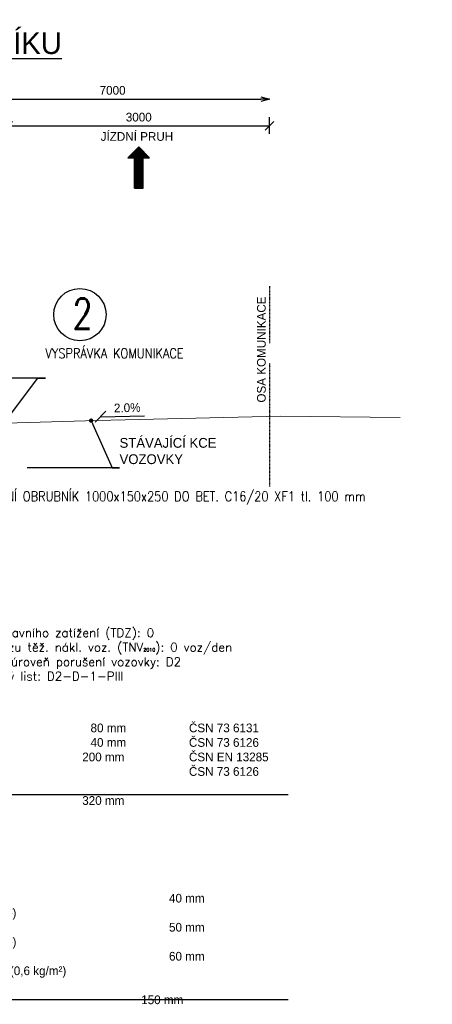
# Model space of a CAD drawing. Extents: x -824597 to -633530, y -1130799 to -1119490.
# Tile 7 of 10: x -727367 to -722635, y -1130799 to -1119490. Entities that reach past the tile are written whole.
import ezdxf
from ezdxf import colors
from ezdxf.entities.mleader import LeaderData, LeaderLine
from ezdxf.enums import TextEntityAlignment as Align
from ezdxf.math import Vec2, Vec3

# ---------------------------------------------------------------- set-up
doc = ezdxf.new("R2010")
doc.units = 0
doc.header["$LTSCALE"] = 250
doc.header["$MEASUREMENT"] = 0
doc.linetypes.add('DASHDOT', pattern=[1, 0.5, -0.25, 0, -0.25])
doc.layers.get('0').update_dxf_attribs({"linetype": 'CONTINUOUS'})
doc.layers.get('DEFPOINTS').update_dxf_attribs({"color": 249, "linetype": 'CONTINUOUS'})
for name, color, linetype in [('_PIS_Osy', 1, 'DASHDOT'), ('_PIS_Popis', 130, 'CONTINUOUS'), ('_PIS_Stáv. terén', 9, 'CONTINUOUS')]:
    doc.layers.add(name, color=color, linetype=linetype)
doc.styles.add('ROMANS', font='wromans.shx', dxfattribs={"height": 100})
doc.styles.add('WROMANS', font='wromans.shx', dxfattribs={"height": 100})
doc.dimstyles.get("Standard").update_dxf_attribs({"dimscale": 50, "dimtxt": 100, "dimasz": 2, "dimexe": 2, "dimexo": 0, "dimgap": 2, "dimtad": 0, "dimdec": 0, "dimzin": 0, "dimdsep": 46, "dimtxsty": 'ROMANS', "dimblk1": 'OBLIQUE', "dimblk2": 'OBLIQUE', "dimsah": 1, "dimcen": 3, "dimadec": 0, "dimazin": 0, "dimtfac": 0.6666666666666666, "dimtdec": 0, "dimtix": 1, "dimtmove": 2, "dimatfit": 3, "dimldrblk": 'OBLIQUE', "dimfxl": 1, "dimtvp": 1, "dimtolj": 1, "dimtzin": 0, "dimarcsym": 0})

# ---------------------------------------------------------------- blocks, each defined once
blk = doc.blocks.new('_Oblique')
at = {"color": 0, "linetype": 'ByBlock', "lineweight": -2}
blk.add_line((-0.5, -0.5), (0.5, 0.5), dxfattribs=at)
blk = doc.blocks.new('*D5524')
at = {"layer": '_PIS_Popis', "color": 0, "lineweight": -2, "transparency": 16777216}
for p, q in [((-727501.3772911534, -1120799.789599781), (-727501.3772911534, -1120609.789599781)), ((-724501.3772898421, -1120799.789599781), (-724501.3772898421, -1120609.789599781)), ((-727501.3772911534, -1120709.789599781), (-724501.3772898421, -1120709.789599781))]:
    blk.add_line(p, q, dxfattribs=at)
at = {"layer": 'DEFPOINTS', "color": 0, "transparency": 16777216}
for p in [(-724501.3772898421, -1120709.789599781), (-724501.3772898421, -1124045.837930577), (-727501.3772911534, -1124129.749556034)]:
    blk.add_point(p, dxfattribs=at)
at = {"layer": '_PIS_Popis', "color": 0, "lineweight": -2, "transparency": 16777216, "xscale": 100, "yscale": 100, "zscale": 100, "rotation": 180}
blk.add_blockref('_Oblique', (-727501.3772911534, -1120709.789599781), dxfattribs=at)
at = {"layer": '_PIS_Popis', "color": 0, "lineweight": -2, "transparency": 16777216, "xscale": 100, "yscale": 100, "zscale": 100}
blk.add_blockref('_Oblique', (-724501.3772898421, -1120709.789599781), dxfattribs=at)
at = {"layer": '_PIS_Popis', "color": 0, "transparency": 16777216, "insert": (-726001.3772904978, -1120609.789599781), "char_height": 100, "attachment_point": 5, "style": 'ROMANS'}
blk.add_mtext('\\A1;3000', dxfattribs=at)
blk = doc.blocks.new('*X0')
at = {"color": 0}
for p, q in [((650.5867540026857, 1083.689657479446), (659.0713475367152, 1092.174251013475)), ((650.5867540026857, 1085.457424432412), (657.3035805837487, 1092.174251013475)), ((650.5867540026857, 1087.225191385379), (655.5358136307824, 1092.174251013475)), ((650.5867540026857, 1088.992958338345), (653.7680466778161, 1092.174251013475)), ((650.5867540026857, 1090.760725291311), (652.0002797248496, 1092.174251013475)), ((650.5867540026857, 1081.92189052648), (660.5867540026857, 1091.92189052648)), ((660.5867540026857, 1080.663694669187), (650.5867540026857, 1090.663694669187)), ((650.5867540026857, 1080.154123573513), (660.5867540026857, 1090.154123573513)), ((660.5867540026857, 1078.895927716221), (650.5867540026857, 1088.895927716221)), ((650.5867540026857, 1078.386356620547), (660.5867540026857, 1088.386356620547)), ((660.5867540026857, 1077.128160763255), (650.5867540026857, 1087.128160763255)), ((650.5867540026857, 1076.618589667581), (660.5867540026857, 1086.618589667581)), ((660.5867540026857, 1082.431461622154), (650.8439646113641, 1092.174251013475)), ((660.5867540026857, 1084.19922857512), (652.6117315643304, 1092.174251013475)), ((660.5867540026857, 1085.966995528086), (654.3794985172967, 1092.174251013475)), ((660.5867540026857, 1087.734762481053), (656.1472654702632, 1092.174251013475)), ((660.5867540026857, 1089.502529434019), (657.9150324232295, 1092.174251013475)), ((660.5867540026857, 1091.270296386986), (659.6827993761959, 1092.174251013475)), ((660.5867540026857, 1075.360393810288), (650.5867540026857, 1085.360393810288)), ((650.5867540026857, 1074.850822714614), (660.5867540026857, 1084.850822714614)), ((660.5867540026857, 1073.592626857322), (650.5867540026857, 1083.592626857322)), ((650.5867540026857, 1073.083055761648), (660.5867540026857, 1083.083055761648)), ((660.5867540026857, 1071.824859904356), (650.5867540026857, 1081.824859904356)), ((650.5867540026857, 1071.315288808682), (660.5867540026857, 1081.315288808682)), ((660.5867540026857, 1070.057092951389), (650.5867540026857, 1080.057092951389)), ((650.5867540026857, 1069.547521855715), (660.5867540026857, 1079.547521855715)), ((660.5867540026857, 1068.289325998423), (650.5867540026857, 1078.289325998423)), ((650.5867540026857, 1067.779754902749), (660.5867540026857, 1077.779754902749)), ((660.5867540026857, 1066.521559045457), (650.5867540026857, 1076.521559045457)), ((650.5867540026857, 1066.011987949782), (660.5867540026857, 1076.011987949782)), ((660.5867540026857, 1064.75379209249), (650.5867540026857, 1074.75379209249)), ((646.8373029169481, 1053.423702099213), (660.5867540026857, 1067.17315318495)), ((647.7211863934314, 1052.53981862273), (660.5867540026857, 1065.405386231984)), ((648.6050698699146, 1051.655935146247), (660.5867540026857, 1063.637619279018)), ((650.5867540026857, 1064.244220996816), (660.5867540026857, 1074.244220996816)), ((660.5867540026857, 1062.986025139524), (650.5867540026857, 1072.986025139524)), ((650.5867540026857, 1062.47645404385), (660.5867540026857, 1072.47645404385)), ((660.5867540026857, 1061.218258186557), (650.5867540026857, 1071.218258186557)), ((650.5867540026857, 1060.708687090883), (660.5867540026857, 1070.708687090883)), ((660.5867540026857, 1059.450491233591), (650.5867540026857, 1069.450491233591)), ((650.5867540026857, 1058.940920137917), (660.5867540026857, 1068.940920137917)), ((660.5867540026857, 1057.682724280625), (650.5867540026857, 1067.682724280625)), ((663.7071071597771, 1052.794604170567), (650.5867540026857, 1065.914957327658)), ((662.8232236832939, 1051.910720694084), (650.5867540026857, 1064.147190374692)), ((643.3017690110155, 1056.959236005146), (643.5167840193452, 1057.174251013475)), ((655.7521558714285, 1044.839652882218), (643.4175577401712, 1057.174251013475)), ((644.1856524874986, 1056.075352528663), (645.2845509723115, 1057.174251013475)), ((645.0695359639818, 1055.191469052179), (647.052317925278, 1057.174251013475)), ((656.6360393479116, 1045.723536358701), (645.1853246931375, 1057.174251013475)), ((645.953419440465, 1054.307585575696), (648.8200848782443, 1057.174251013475)), ((657.5199228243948, 1046.607419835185), (646.953091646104, 1057.174251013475)), ((658.403806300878, 1047.491303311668), (648.7208585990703, 1057.174251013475)), ((649.4889533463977, 1050.772051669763), (660.5867540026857, 1061.869852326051)), ((650.3728368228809, 1049.88816819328), (660.5867540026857, 1060.102085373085)), ((659.2876897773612, 1048.375186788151), (650.4886255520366, 1057.174251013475)), ((661.9393402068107, 1051.026837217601), (650.5867540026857, 1062.379423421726)), ((661.0554567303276, 1050.142953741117), (650.5867540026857, 1060.611656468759)), ((660.1715732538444, 1049.259070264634), (650.5867540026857, 1058.843889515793)), ((651.2567202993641, 1049.004284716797), (660.5867540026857, 1058.334318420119)), ((652.1406037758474, 1048.120401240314), (661.1944535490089, 1057.174251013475)), ((653.0244872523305, 1047.236517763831), (662.9622205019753, 1057.174251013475)), ((653.9083707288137, 1046.352634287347), (664.7299874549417, 1057.174251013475)), ((654.7922542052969, 1045.468750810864), (666.497754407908, 1057.174251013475)), ((664.5909906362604, 1053.67848764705), (661.0952272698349, 1057.174251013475)), ((665.4748741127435, 1054.562371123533), (662.8629942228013, 1057.174251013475)), ((666.3587575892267, 1055.446254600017), (664.6307611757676, 1057.174251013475)), ((667.2426410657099, 1056.3301380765), (666.398528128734, 1057.174251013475))]:
    blk.add_line(p, q, dxfattribs=at)
blk = doc.blocks.new('_Open30')
at = {"color": 0, "linetype": 'ByBlock', "lineweight": -2}
for p, q in [((-1, 0.26794919), (0, 0)), ((0, 0), (-1, -0.26794919)), ((0, 0), (-1, 0))]:
    blk.add_line(p, q, dxfattribs=at)
blk = doc.blocks.new('*D5525')
at = {"layer": '_PIS_Popis', "color": 0, "lineweight": -2, "transparency": 16777216}
for p, q in [((-728001.3772895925, -1120492.093338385), (-728001.3772895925, -1120302.093338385)), ((-728001.3772895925, -1120402.093338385), (-724601.3772898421, -1120402.093338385))]:
    blk.add_line(p, q, dxfattribs=at)
at = {"layer": 'DEFPOINTS', "color": 0, "transparency": 16777216}
for p in [(-724501.3772898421, -1120402.093338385), (-724501.3772898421, -1124045.837930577), (-728001.3772895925, -1124139.749556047)]:
    blk.add_point(p, dxfattribs=at)
at = {"layer": '_PIS_Popis', "color": 0, "lineweight": -2, "transparency": 16777216, "xscale": 100, "yscale": 100, "zscale": 100, "rotation": 180}
blk.add_blockref('_Oblique', (-728001.3772895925, -1120402.093338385), dxfattribs=at)
at = {"layer": '_PIS_Popis', "color": 0, "lineweight": -2, "transparency": 16777216, "xscale": 100, "yscale": 100, "zscale": 100}
blk.add_blockref('_Open30', (-724501.3772898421, -1120402.093338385), dxfattribs=at)
at = {"layer": '_PIS_Popis', "color": 0, "transparency": 16777216, "insert": (-726301.3772897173, -1120302.093338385), "char_height": 100, "attachment_point": 5, "style": 'ROMANS'}
blk.add_mtext('\\A1;7000', dxfattribs=at)
blk = doc.blocks.new('_Dot')
at = {"color": 0, "linetype": 'ByBlock', "lineweight": -2}
blk.add_line((-0.5, 0), (-1, 0), dxfattribs=at)
at = {"color": 0, "linetype": 'ByBlock', "const_width": 0.5}
blk.add_lwpolyline([(-0.25, 0, 1), (0.25, 0, 1)], format="xyb", close=True, dxfattribs=at)

msp = doc.modelspace()

# ---------------------------------------------------------------- linework, layer by layer
at = {"layer": '_PIS_Osy', "ltscale": 0.05}
msp.add_line((-724501.3772898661, -1122550.55699973), (-724501.3772898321, -1124933.175166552), dxfattribs=at)
at = {"layer": '_PIS_Popis'}
for p, q in [((-726126.3772904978, -1121075.584033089), (-726001.3772904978, -1120950.584033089)), ((-726001.3772904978, -1120950.584033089), (-725876.3772904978, -1121075.584033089)), ((-726126.3772904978, -1121075.584033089), (-726051.3772904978, -1121075.584033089)), ((-726051.3772904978, -1121425.584033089), (-726051.3772904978, -1121075.584033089)), ((-725951.3772904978, -1121425.584033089), (-725951.3772904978, -1121075.584033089)), ((-725951.3772904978, -1121075.584033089), (-725876.3772904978, -1121075.584033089)), ((-726051.3772904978, -1121425.584033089), (-725951.3772904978, -1121425.584033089)), ((-731273.872723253, -1128388.114399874), (-724287.1128593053, -1128388.114399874)), ((-731273.872723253, -1130745.117694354), (-724287.1128593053, -1130745.117694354))]:
    msp.add_line(p, q, dxfattribs=at)

# ---------------------------------------------------------------- block references
at = {"layer": '_PIS_Popis', "xscale": -10, "yscale": 10, "zscale": 10, "rotation": 180}
msp.add_blockref('*X0', (-732557.2448305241, -1110503.841522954), dxfattribs=at)

# ---------------------------------------------------------------- texts
at = {"layer": '_PIS_Popis', "color": 3, "style": 'ROMANS'}
msp.add_text('%%USKLADBA CHODNÍKU', height=250, dxfattribs=at).set_placement((-728592.6438761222, -1119728.422472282), align=Align.MIDDLE)
at = {"layer": '_PIS_Popis', "style": 'WROMANS'}
msp.add_text('JÍZDNÍ PRUH', height=99.99999999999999, dxfattribs=at).set_placement((-726438.3938460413, -1120831.328012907), align=Align.MIDDLE_LEFT)
at = {"layer": '_PIS_Popis', "style": 'ROMANS'}
msp.add_text('OSA KOMUNIKACE', height=99.99999999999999, rotation=90, dxfattribs=at).set_placement((-724545.0206278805, -1123887.752080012))
msp.add_text('2.0%%%', height=99.99999999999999, rotation=1.432096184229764, dxfattribs=at).set_placement((-726133.8387878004, -1123946.742626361), align=Align.MIDDLE)
at = {"layer": '_PIS_Popis', "attachment_point": 1, "style": 'WROMANS'}
for s, insert, char_height, width in [('{\\Fromans|c0;\\W0.75;\\T1.05;\\C80;2}', (-726759.3252922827, -1122692.237573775), 350, 198.6623817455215), ('{\\Fromans|c238;Třída dopravního zatížení (TDZ): 0\\PInt. provozu těž. nákl. voz. (TNV\\H0.4x;2010\\H2.5x;): 0 voz/den\\PNávrhová úroveň porušení vozovky: D2\\PKatalogový list: D2-D-1-PIII }', (-728147.9119025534, -1126480.758089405), 100, 4026.270089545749), ('\\pt3100,4671.4,5800;ZÁMK. DLAŽBA ŠEDÁ OBDÉLN.^IDL^I80 mm^IČSN 73 6131\\PLOŽNÍ VRSTVA DLAŽBY^IL 4/8^I40 mm^IČSN 73 6126\\P\\pt3100,4576.2,5800;ŠTĚRKODRŤ^IŠD{\\H0.75x;A\\H1.3333x; 0/32^I200 mm^IČSN EN 13285}\\P\\pt3100,5200,5800;^I^I^IČSN 73 6126\\P\\P\\pt3100,4576.2,5800,6800,7200;CELKEM^I^I320 mm^I^I\\P\\pt3100,5200,5800,6800,7200;^I', (-731225.7189734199, -1127574.360263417), 100, 6981.397207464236), ('\\pt3100,5571.4,6500;OBRUSNÁ VRSTVA^IACO 11+^I40 mm^I\\P\\pt3100,6100,6500;POSTŘIK SPOJ. ASF. EMULZÍ^I(0,25 kg/m²)^I^I\\P\\pt3100,5571.4,6500;LOŽNÍ VRSTVA ^IACL 16+^I50 mm^I\\P\\pt3100,6100,6500;POSTŘIK SPOJ. ASF. EMULZÍ^I(0,25 kg/m²)^I^I\\P\\pt3100,5571.4,6500;PODKLADNÍ VRSTVA^IACP 22 +^I60 mm^I\\P\\pt3100,6100,6500;POSTŘIK INFILTR. MODIF. ASF. EMULZÍ^IC 50 BP 5 (0,6 kg/m²)^I^I\\P\\P\\pt3100,5066.7,6500,6800,7200;CELKEM^I^I     150 mm^I^I^I', (-731225.7189734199, -1129529.835977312), 100, 8015.268796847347)]:
    msp.add_mtext(s, dxfattribs=dict(at, insert=insert, char_height=char_height, width=width))

# ---------------------------------------------------------------- dimensions: what is measured, and where the dimension line sits
at = {"layer": '_PIS_Popis'}
dim = msp.add_linear_dim(base=(-724501.3772898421, -1120402.093338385), p1=(-728001.3772895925, -1124139.749556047), p2=(-724501.3772898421, -1124045.837930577), text='7000', dimstyle='Standard', override={"dimblk2": 'Open30', "dimse2": 1, "dimfxl": 1.8, "dimfxlon": 1}, dxfattribs=at)
dim.commit()
dim.dimension.update_dxf_attribs({"geometry": '*D5525', "text_midpoint": (-726301.3772897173, -1120302.093338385)})
dim = msp.add_linear_dim(base=(-724501.3772898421, -1120709.789599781), p1=(-727501.3772911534, -1124129.749556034), p2=(-724501.3772898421, -1124045.837930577), dimstyle='Standard', override={"dimfxl": 1.8, "dimfxlon": 1}, dxfattribs=at)
dim.commit()
dim.dimension.update_dxf_attribs({"geometry": '*D5524', "text_midpoint": (-726001.3772904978, -1120609.789599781)})

# ---------------------------------------------------------------- leaders
msp.add_leader([(-726441.1345191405, -1124050.461804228), (-725936.4501286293, -1124040.368116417)], dimstyle='Standard', override={"dimasz": 2.5, "dimgap": 0.625}, dxfattribs=at)

# ---------------------------------------------------------------- next in the draw order: leaders
ml = msp.add_multileader_mtext('Standard', dxfattribs=at)
ml.set_content('{\\Fromans|c238;\\W0.85;SILNIČNÍ OBRUBNÍK 1000x150x250 DO BET. C16/20 XF1 tl. 100 mm}', color=256, style='ROMANS')
ml.set_leader_properties(color=256, linetype='ByLayer', lineweight=-1)
ml.set_arrow_properties(name='DOT')
ml.build(insert=Vec2(0, 0))
ml.multileader.update_dxf_attribs({"text_left_attachment_type": 5, "text_right_attachment_type": 5, "text_bottom_attachment_type": 10, "dogleg_length": 0.1, "arrow_head_size": 50, "scale": 50})
ctx = ml.context
ctx.base_point, ctx.scale, ctx.char_height, ctx.arrow_head_size, ctx.landing_gap_size, ctx.plane_origin = Vec3(-727914.217301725, -1125486.658815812), 50, 112.5, 50, 0, Vec3(-734090.382221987, -1125593.644873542)
ctx.left_attachment, ctx.right_attachment = 5, 5
notes = []
notes.append((ctx, [(0, (1, 1, 0), (-728000.1504813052, -1125486.658815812), (1, 0), 85.93317958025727, [(0, [(-728114.3466433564, -1124208.694789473)], 0, [])])]))
ctx.mtext.insert, ctx.mtext.width, ctx.mtext.flow_direction = Vec3(-727914.217301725, -1124908.08738724), 1886.565509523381, 5
ctx.mtext.has_bg_fill, ctx.mtext.bg_color, ctx.mtext.bg_scale_factor, ctx.mtext.bg_transparency, ctx.mtext.use_window_bg_color = 1, -1027028792, 1.5, 0, 1
for ctx, leaders in notes:
    for number, flags, end, landing, length, lines in leaders:
        leader = LeaderData()
        leader.index, (leader.has_last_leader_line, leader.has_dogleg_vector, leader.attachment_direction) = number, flags
        leader.last_leader_point, leader.dogleg_vector, leader.dogleg_length = Vec3(end), Vec3(landing), length
        for number, points, colour, breaks in lines:
            line = LeaderLine()
            line.index, line.vertices, line.color, line.breaks = number, Vec3.list(points), colors.encode_raw_color(colour), breaks
            leader.lines.append(line)
        ctx.leaders.append(leader)

# ---------------------------------------------------------------- next in the draw order: leaders
ml = msp.add_multileader_mtext('Standard', dxfattribs=at)
ml.set_content('STÁVAJÍCÍ KCE\\PVOZOVKY', color=256, style='ROMANS')
ml.set_leader_properties(color=256, linetype='ByLayer', lineweight=-1)
ml.set_arrow_properties(name='DOT')
ml.build(insert=Vec2(0, 0))
ml.multileader.update_dxf_attribs({"text_left_attachment_type": 5, "text_right_attachment_type": 5, "dogleg_length": 0.1, "arrow_head_size": 50, "scale": 50})
ctx = ml.context
ctx.base_point, ctx.scale, ctx.char_height, ctx.arrow_head_size, ctx.landing_gap_size, ctx.plane_origin = Vec3(-726221.5198026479, -1124637.972558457), 50, 112.5, 50, 0, Vec3(-743801.5802230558, -1123795.567566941)
ctx.left_attachment, ctx.right_attachment = 5, 5
notes = []
notes.append((ctx, [(0, (1, 1, 0), (-726307.4529822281, -1124637.972558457), (1, 0), 85.93317958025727, [(0, [(-726547.5552512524, -1124095.006566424)], 0, [])])]))
ctx.mtext.insert, ctx.mtext.flow_direction = Vec3(-726221.5198026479, -1124294.043987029), 5
ctx.mtext.has_bg_fill, ctx.mtext.bg_color, ctx.mtext.bg_scale_factor, ctx.mtext.bg_transparency, ctx.mtext.use_window_bg_color = 1, -1027028792, 1.5, 0, 1
for ctx, leaders in notes:
    for number, flags, end, landing, length, lines in leaders:
        leader = LeaderData()
        leader.index, (leader.has_last_leader_line, leader.has_dogleg_vector, leader.attachment_direction) = number, flags
        leader.last_leader_point, leader.dogleg_vector, leader.dogleg_length = Vec3(end), Vec3(landing), length
        for number, points, colour, breaks in lines:
            line = LeaderLine()
            line.index, line.vertices, line.color, line.breaks = number, Vec3.list(points), colors.encode_raw_color(colour), breaks
            leader.lines.append(line)
        ctx.leaders.append(leader)

# ---------------------------------------------------------------- next in the draw order: leaders
ml = msp.add_multileader_mtext('Standard', dxfattribs=at)
ml.set_content('{\\Fromans|c238;\\W0.85;VYSPRÁVKA KOMUNIKACE}', color=256, style='ROMANS')
ml.set_leader_properties(color=256, linetype='ByLayer', lineweight=-1)
ml.set_arrow_properties(name='DOT')
ml.build(insert=Vec2(0, 0))
ml.multileader.update_dxf_attribs({"text_left_attachment_type": 5, "text_right_attachment_type": 5, "text_bottom_attachment_type": 10, "dogleg_length": 0.1, "arrow_head_size": 50, "scale": 50})
ctx = ml.context
ctx.base_point, ctx.scale, ctx.char_height, ctx.arrow_head_size, ctx.landing_gap_size, ctx.plane_origin = Vec3(-727072.0426500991, -1123608.98428522), 50, 112.5, 50, 0, Vec3(-732981.2214243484, -1123486.912561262)
ctx.left_attachment, ctx.right_attachment = 5, 5
notes = []
notes.append((ctx, [(0, (1, 1, 0), (-727157.9758296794, -1123608.98428522), (1, 0), 85.93317958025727, [(0, [(-727572.7660586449, -1124158.194329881)], 0, [])])]))
ctx.mtext.insert, ctx.mtext.width, ctx.mtext.flow_direction = Vec3(-727072.0426500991, -1123265.055713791), 895.9491969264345, 5
ctx.mtext.has_bg_fill, ctx.mtext.bg_color, ctx.mtext.bg_scale_factor, ctx.mtext.bg_transparency, ctx.mtext.use_window_bg_color = 1, -1027028792, 1.5, 0, 1
for ctx, leaders in notes:
    for number, flags, end, landing, length, lines in leaders:
        leader = LeaderData()
        leader.index, (leader.has_last_leader_line, leader.has_dogleg_vector, leader.attachment_direction) = number, flags
        leader.last_leader_point, leader.dogleg_vector, leader.dogleg_length = Vec3(end), Vec3(landing), length
        for number, points, colour, breaks in lines:
            line = LeaderLine()
            line.index, line.vertices, line.color, line.breaks = number, Vec3.list(points), colors.encode_raw_color(colour), breaks
            leader.lines.append(line)
        ctx.leaders.append(leader)

# ---------------------------------------------------------------- next in the draw order: linework, layer by layer
msp.add_circle((-726676.326732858, -1122877.775829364), 300, dxfattribs=at)
at = {"layer": '_PIS_Stáv. terén', "lineweight": 0, "flags": 128}
msp.add_lwpolyline([(-732501.3772855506, -1124823.26382658), (-730702.8716607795, -1124671.561057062), (-730186.309380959, -1124609.535705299), (-729867.6823292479, -1124487.963919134), (-728390.526824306, -1124186.16745183), (-728198.8571190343, -1124156.305618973), (-727920.5118451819, -1124135.353561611), (-726481.1549591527, -1124093.055264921), (-724373.9853379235, -1124042.799655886), (-723001.3772898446, -1124060.118087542)], dxfattribs=at)

doc.saveas('drawing.dxf')
